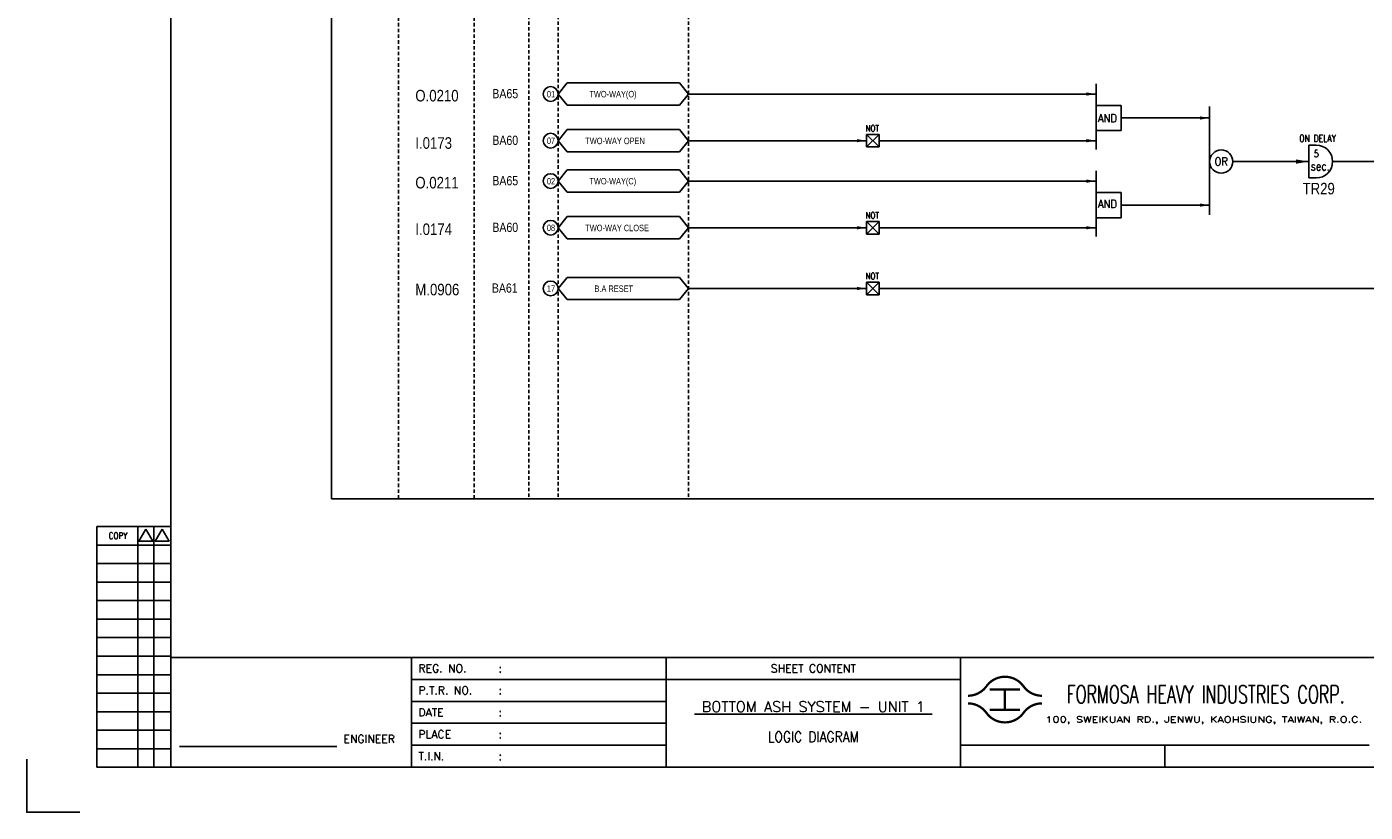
# Model space of a CAD drawing. Extents: x 2939 to 3905, y -130 to 552.
# Tile 1 of 4: x 2939 to 3520, y -130 to 211. Entities that reach past the tile are written whole.
import ezdxf
from ezdxf.enums import TextEntityAlignment as Align

# ---------------------------------------------------------------- set-up
doc = ezdxf.new("R2010")
doc.units = 0
doc.header["$MEASUREMENT"] = 0
doc.linetypes.add('HIDDEN', pattern=[4, 1.5, -1, 1.5])
doc.layers.get('0').update_dxf_attribs({"linetype": 'CONTINUOUS'})
doc.layers.get('Defpoints').update_dxf_attribs({"linetype": 'CONTINUOUS'})
for name, color, linetype in [('CON', 4, 'CONTINUOUS'), ('DCS', 7, 'CONTINUOUS'), ('DIM', 3, 'CONTINUOUS'), ('HID', 2, 'HIDDEN'), ('TEXT', 7, 'CONTINUOUS'), ('圖框CON', 4, 'CONTINUOUS'), ('圖框DIM', 3, 'CONTINUOUS'), ('框線', 6, 'CONTINUOUS')]:
    doc.layers.add(name, color=color, linetype=linetype)
doc.styles.add('E4', font='simplex.shx', dxfattribs={"height": 4})
doc.styles.add('ROMANS', font='romans', dxfattribs={"width": 0.8})
doc.styles.add('style3', font='ARIALN.TTF')

# ---------------------------------------------------------------- blocks, each defined once
blk = doc.blocks.new('LEADER')
at = {"layer": 'CON'}
blk.add_solid([(0.85, -0.57), (0.85, -1.57), (3.85, -1.07)], dxfattribs=at)
blk = doc.blocks.new('Sht_Cont_T3')
at = {"layer": 'TEXT', "color": 3, "linetype": 'Continuous', "style": 'E4'}
for tag, p in [('$SHT_CONT_L1$', (55.63, 24.91)), ('$SHT_CONT_L2$', (55.63, 16.61)), ('$SHT_CONT_L3$', (55.63, 8.3))]:
    blk.add_attdef(tag, text='', height=4, dxfattribs=at).set_placement(p, align=Align.MIDDLE)
blk = doc.blocks.new('1')
at = {"ltscale": 500, "const_width": 0.99}
blk.add_lwpolyline([(1686.83, 57.65, -0.241531), (1678.79, 61.78, 0.512989), (1662.7, 61.78, -0.241531), (1654.66, 57.65, -0.241531)], format="xyb", dxfattribs=at)
for points in [[(1664.14, 60.4), (1677.35, 60.4)], [(1670.74, 60.4), (1670.74, 51.6)], [(1664.14, 51.6), (1677.35, 51.6)]]:
    blk.add_lwpolyline(points, dxfattribs=at)
at = {"const_width": 0.99}
blk.add_lwpolyline([(1686.83, 54.35, 0.241531), (1678.79, 50.22, -0.512989), (1662.7, 50.22, 0.241531), (1654.66, 54.35, 0.241531)], format="xyb", dxfattribs=at)
at = {"layer": 'CON'}
for points in [[(1523.67, 26.6), (1523.67, 74.29)], [(1651.45, 26.6), (1651.45, 74.29)]]:
    blk.add_lwpolyline(points, dxfattribs=at)
at = {"layer": 'CON', "ltscale": 500}
for points in [[(1523.67, 64.75), (1413.11, 64.75)], [(1651.45, 64.75), (1523.67, 64.75)], [(1523.67, 55.22), (1413.11, 55.22)], [(1523.67, 45.69), (1413.11, 45.69)], [(1523.67, 36.15), (1413.11, 36.15)]]:
    blk.add_lwpolyline(points, dxfattribs=at)
at = {"layer": 'Defpoints'}
blk.add_lwpolyline([(1268.99, 7.08), (1246.02, 7.08), (1246.02, 30.05)], dxfattribs=at)
at = {"layer": 'DIM'}
for p, q in [((1276.46, 131.12), (1276.46, 26.6)), ((1276.46, 131.12), (1308.62, 131.12)), ((1294.26, 26.6), (1294.26, 131.12)), ((1301.15, 26.6), (1301.15, 131.12)), ((1276.46, 123.08), (1308.62, 123.08)), ((1276.46, 115.04), (1308.62, 115.04)), ((1276.46, 107), (1308.62, 107)), ((1276.46, 98.96), (1308.62, 98.96)), ((1276.46, 90.92), (1308.62, 90.92)), ((1276.46, 82.88), (1308.62, 82.88)), ((1276.46, 74.84), (1308.62, 74.84)), ((1276.46, 66.8), (1308.62, 66.8)), ((1276.46, 58.76), (1308.62, 58.76)), ((1276.46, 50.72), (1308.62, 50.72)), ((1276.46, 42.68), (1308.62, 42.68)), ((1276.46, 34.64), (1308.62, 34.64)), ((1276.46, 26.6), (1308.62, 26.6))]:
    blk.add_line(p, q, dxfattribs=at)
for points in [[(1297.7, 129.98), (1294.72, 124.81), (1300.69, 124.81)], [(1304.83, 129.98), (1301.84, 124.81), (1307.81, 124.81)]]:
    blk.add_lwpolyline(points, close=True, dxfattribs=at)
at = {"layer": '圖框CON'}
blk.add_line((1740.17, 36.15), (1740.17, 26.6), dxfattribs=at)
for points in [[(1413.11, 26.6), (1413.11, 74.29)], [(1828.89, 36.15), (1802.67, 36.15), (1651.45, 36.15)]]:
    blk.add_lwpolyline(points, dxfattribs=at)
at = {"layer": '圖框DIM'}
blk.add_line((1312.36, 35.55), (1380.65, 35.55), dxfattribs=at)
at = {"layer": '框線'}
for p, q in [((1308.62, 669.81), (1308.62, 26.6)), ((2181.53, 74.29), (1308.62, 74.29)), ((2181.53, 26.6), (1308.62, 26.6))]:
    blk.add_line(p, q, dxfattribs=at)
at = {"color": 90, "ltscale": 500, "style": 'ROMANS', "width": 0.65}
blk.add_text('FORMOSA HEAVY INDUSTRIES CORP.', height=7.7366, dxfattribs=at).set_placement((1757.9, 58.28), align=Align.MIDDLE)
at = {"layer": 'DIM', "style": 'ROMANS', "width": 0.8}
blk.add_text('COPY', height=2.871, dxfattribs=at).set_placement((1285.64, 127.16), align=Align.MIDDLE)
at = {"layer": 'HID', "ltscale": 500, "style": 'ROMANS'}
for s, height, p in [('REG. NO.', 3.446, (1416.1, 69.52)), (':', 3.45, (1450.9, 69.52)), ('P.T.R. NO.', 3.446, (1416.1, 59.99)), (':', 3.45, (1450.9, 59.99)), ('DATE', 3.446, (1416.1, 50.45)), (':', 3.45, (1450.9, 50.45)), ('PLACE', 3.446, (1416.1, 40.92)), (':', 3.45, (1450.9, 40.92)), ('T.I.N.', 3.446, (1416.1, 31.37)), (':', 3.45, (1450.9, 31.39))]:
    blk.add_text(s, height=height, dxfattribs=at).set_placement(p, align=Align.MIDDLE_LEFT)
blk.add_text('SHEET CONTENT', height=3.4457, dxfattribs=at).set_placement((1587.56, 69.52), align=Align.MIDDLE)
at = {"layer": 'HID', "style": 'ROMANS', "width": 1.216198}
blk.add_text('100, SWEIKUAN RD., JENWU, KAOHSIUNG, TAIWAN, R.O.C.', height=2.5897, dxfattribs=at).set_placement((1688.31, 46.06), (1825.84, 46.06), align=Align.FIT)
at = {"layer": 'HID', "style": 'ROMANS'}
blk.add_text('ENGINEER', height=3.446, dxfattribs=at).set_placement((1394.71, 37.18), align=Align.CENTER)

msp = doc.modelspace()

# ---------------------------------------------------------------- linework, layer by layer
at = {"layer": 'CON', "color": 6}
for p, q in [((3169.71, 182.01), (3173.61, 186.83)), ((3222.51, 186.83), (3173.61, 186.83)), ((3226.41, 182.01), (3222.51, 186.83)), ((3403.35, 186.51), (3403.35, 157.94)), ((3169.71, 182.01), (3173.61, 177.2)), ((3226.41, 182.01), (3222.51, 177.2)), ((3173.61, 177.2), (3222.51, 177.2)), ((3403.35, 166.13), (3403.35, 177.09)), ((3414.21, 177.09), (3403.35, 177.09)), ((3414.21, 166.13), (3414.21, 177.09)), ((3452.63, 176.54), (3452.63, 129.54)), ((3169.71, 161.76), (3173.61, 166.57)), ((3222.51, 166.57), (3173.61, 166.57)), ((3226.41, 161.76), (3222.51, 166.57)), ((3303.67, 164.49), (3309.13, 164.49)), ((3303.67, 159.03), (3303.67, 164.49)), ((3309.13, 164.49), (3303.67, 159.03)), ((3303.67, 164.49), (3309.13, 159.03)), ((3309.13, 159.03), (3309.13, 164.49)), ((3414.21, 166.13), (3403.35, 166.13)), ((3169.71, 161.76), (3173.61, 156.94)), ((3173.61, 156.94), (3222.51, 156.94)), ((3226.41, 161.76), (3222.51, 156.94)), ((3309.13, 159.03), (3303.67, 159.03)), ((3495.72, 159.84), (3495.72, 145.56)), ((3495.72, 159.84), (3498.9, 159.84)), ((3169.71, 144.21), (3173.61, 149.03)), ((3222.51, 149.03), (3173.61, 149.03)), ((3226.41, 144.21), (3222.51, 149.03)), ((3403.35, 148.71), (3403.35, 120.13)), ((3495.72, 145.56), (3498.9, 145.56)), ((3169.71, 144.21), (3173.61, 139.39)), ((3226.41, 144.21), (3222.51, 139.39)), ((3173.61, 139.39), (3222.51, 139.39)), ((3403.35, 128.32), (3403.35, 139.28)), ((3414.21, 139.28), (3403.35, 139.28)), ((3414.21, 128.32), (3414.21, 139.28)), ((3169.71, 123.95), (3173.61, 128.77)), ((3222.51, 128.77), (3173.61, 128.77)), ((3226.41, 123.95), (3222.51, 128.77)), ((3414.21, 128.32), (3403.35, 128.32)), ((3169.71, 123.95), (3173.61, 119.13)), ((3226.41, 123.95), (3222.51, 119.13)), ((3303.67, 126.68), (3309.13, 121.22)), ((3309.13, 126.68), (3303.67, 121.22)), ((3303.67, 121.22), (3303.67, 126.68)), ((3303.67, 126.68), (3309.13, 126.68)), ((3309.13, 121.22), (3309.13, 126.68)), ((3173.61, 119.13), (3222.51, 119.13)), ((3309.13, 121.22), (3303.67, 121.22)), ((3169.71, 97.59), (3173.61, 102.41)), ((3222.51, 102.41), (3173.61, 102.41)), ((3226.41, 97.59), (3222.51, 102.41)), ((3303.67, 100.32), (3309.13, 100.32)), ((3303.67, 94.86), (3303.67, 100.32)), ((3309.13, 100.32), (3303.67, 94.86)), ((3303.67, 100.32), (3309.13, 94.86)), ((3309.13, 94.86), (3309.13, 100.32)), ((3169.71, 97.59), (3173.61, 92.78)), ((3226.41, 97.59), (3222.51, 92.78)), ((3309.13, 94.86), (3303.67, 94.86)), ((3173.61, 92.78), (3222.51, 92.78))]:
    msp.add_line(p, q, dxfattribs=at)
at = {"layer": 'CON'}
for p, q in [((3403.35, 182.01), (3226.41, 182.01)), ((3414.21, 171.61), (3452.63, 171.61)), ((3303.67, 161.76), (3226.41, 161.76)), ((3403.35, 161.76), (3309.13, 161.76)), ((3462.71, 152.7), (3495.72, 152.7)), ((3506.04, 152.7), (3547.13, 152.7)), ((3226.41, 144.21), (3403.35, 144.21)), ((3414.21, 133.8), (3452.63, 133.8)), ((3303.67, 123.95), (3226.41, 123.95)), ((3403.35, 123.95), (3309.13, 123.95)), ((3226.41, 97.59), (3303.67, 97.59)), ((3309.13, 97.59), (3597.16, 97.59))]:
    msp.add_line(p, q, dxfattribs=at)
msp.add_lwpolyline([(3071.36, 506.06), (3785.36, 506.06), (3785.36, 6.25), (3071.36, 6.25)], close=True, dxfattribs=at)
for centre in [(3166.5, 182.01), (3166.5, 161.76), (3166.5, 144.21), (3166.5, 123.95), (3166.5, 97.59)]:
    msp.add_circle(centre, 3.21, dxfattribs=at)
at = {"layer": 'CON', "color": 6}
msp.add_circle((3457.67, 152.7), 5.04, dxfattribs=at)
msp.add_arc((3498.9, 152.7), 7.14, 270, 90, dxfattribs=at)
at = {"layer": 'HID'}
for p, q in [((3157.05, 506.06), (3157.05, 6.23)), ((3169.71, 506.06), (3169.71, 6.23)), ((3226.41, 506.06), (3226.41, 6.25)), ((3100.41, 505.36), (3100.41, 6.25)), ((3133.33, 505.36), (3133.33, 6.25))]:
    msp.add_line(p, q, dxfattribs=at)

# ---------------------------------------------------------------- block references
msp.add_blockref('1', (1693.01, -136.92))
at = {"layer": 'CON'}
for p, xscale, yscale, zscale in [((3397.96, 183.51), 1.4, 1.4, 1.4), ((3447.24, 173.1), 1.4, 1.4, 1.4), ((3298.28, 163.25), 1.4, 1.4, 1.4), ((3397.96, 163.25), 1.4, 1.4, 1.4), ((3488.45, 154.71), 1.889999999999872, 1.889999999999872, 1.889999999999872), ((3397.96, 145.7), 1.4, 1.4, 1.4), ((3447.24, 135.29), 1.4, 1.4, 1.4), ((3298.28, 125.44), 1.4, 1.4, 1.4), ((3397.96, 125.44), 1.4, 1.4, 1.4), ((3298.28, 99.09), 1.4, 1.4, 1.4)]:
    msp.add_blockref('LEADER', p, dxfattribs=dict(at, xscale=xscale, yscale=yscale, zscale=zscale))
at = {"layer": 'TEXT', "color": 0}
ref = msp.add_blockref('Sht_Cont_T3', (3216.68, -110.32), dxfattribs=dict(at, xscale=1.148576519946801, yscale=1.148576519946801, zscale=1.148576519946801))
ref.add_attrib('$SHT_CONT_L1$', '%%U BOTTOM ASH SYSTEM - UNIT 1 ', dxfattribs={"color": 3, "linetype": 'Continuous', "height": 4.5943, "style": 'E4'}).set_placement((3280.57, -81.7), align=Align.TOP_CENTER)
ref.add_attrib('$SHT_CONT_L3$', 'LOGIC DIAGRAM', dxfattribs={"color": 3, "linetype": 'Continuous', "height": 4.5943, "style": 'E4', "width": 0.85}).set_placement((3280.57, -100.78), align=Align.BOTTOM_CENTER)

# ---------------------------------------------------------------- texts
at = {"layer": 'CON', "style": 'style3'}
for s, p in [('BA65', (3141.18, 182.19)), ('BA60', (3141.18, 161.93)), ('BA65', (3141.18, 144.39)), ('BA60', (3141.18, 124.13)), ('BA61', (3140.97, 97.77))]:
    msp.add_text(s, height=4, dxfattribs=at).set_placement(p, align=Align.MIDDLE_LEFT)
for s, p in [('01', (3164.87, 179.73)), ('TWO-WAY(O)', (3183.32, 179.74)), ('07', (3164.87, 159.47)), ('TWO-WAY OPEN', (3181.54, 159.42)), ('02', (3164.87, 141.93)), ('TWO-WAY(C)', (3183.32, 141.93)), ('08', (3164.87, 121.67)), ('TWO-WAY CLOSE', (3181.54, 121.61)), ('17', (3164.87, 95.31)), ('B.A RESET', (3185.53, 95.25))]:
    msp.add_text(s, height=2.8, dxfattribs=at).set_placement(p, align=Align.BOTTOM_LEFT)
at = {"layer": 'CON', "style": 'ROMANS'}
for s, height, width, p in [('NOT', 2.8, 0.8, (3303.27, 164.88)), ('AND', 3.5, 0.9, (3404.14, 168.77)), ('ON DELAY', 3.024, 0.8, (3491.56, 160.3)), ('AND', 3.5, 0.9, (3404.14, 131.49)), ('NOT', 2.8, 0.8, (3303.27, 127.07)), ('NOT', 2.8, 0.8, (3303.27, 100.72))]:
    msp.add_text(s, height=height, dxfattribs=dict(at, width=width)).set_placement(p, align=Align.BOTTOM_LEFT)
for s, height, width, p in [('5', 3.02, 0.8, (3498.96, 156.07)), ('OR', 3.5, 0.9, (3457.67, 152.7)), ('sec.', 3.78, 0.8, (3500.63, 150.7))]:
    msp.add_text(s, height=height, dxfattribs=dict(at, width=width)).set_placement(p, align=Align.MIDDLE)
at = {"layer": 'DCS', "linetype": 'ByBlock', "style": 'style3'}
for s, p in [('O.0210', (3107.74, 178.81)), ('I.0173', (3107.74, 158.25)), ('O.0211', (3107.74, 141.03)), ('TR29', (3492.98, 138.45)), ('I.0174', (3107.74, 120.8)), ('M.0906', (3107.74, 94.62))]:
    msp.add_text(s, height=5, dxfattribs=at).set_placement(p)

doc.saveas('drawing.dxf')
